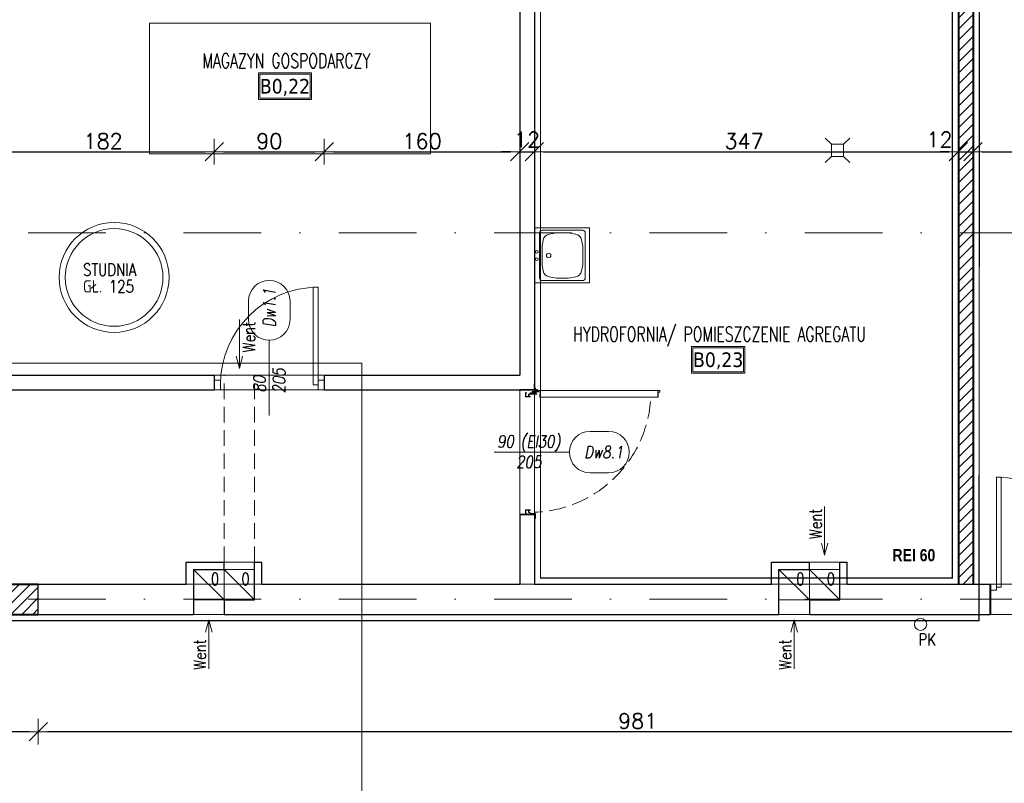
# Model space of a CAD drawing. Header units: millimetres. Extents: x 23192 to 177760, y -399809 to -79279.
# Tile 151 of 256: x 53970 to 54776, y -195090 to -194465. Entities that reach past the tile are written whole.
import ezdxf
from ezdxf.enums import TextEntityAlignment as Align

# ---------------------------------------------------------------- set-up
doc = ezdxf.new("R2010")
doc.units = ezdxf.units.MM
for name, pattern in [('2_3', [1, 0.5, -0.5]), ('CENTER', [0.6, 0.375, -0.075, 0.075, -0.075]), ('DASHDOT', [25.4, 12.7, -6.35, 0, -6.35]), ('HIDDEN', [9.525, 6.35, -3.175]), ('Hidden Line', [391.222223, 282.222223, -109])]:
    doc.linetypes.add(name, pattern=pattern)
doc.layers.get('0').update_dxf_attribs({"lineweight": 0})
for name, color, linetype, lineweight in [('! WYPOSAŻENIE', 252, 'Continuous', 5), ('!! 0_ Istn-sciany', 3, 'Continuous', 30), ('!! 0_ Istn-widok', 1, 'Continuous', 15), ('!! 0_Istn-armatura', 6, 'Continuous', 9), ('!! 0_Istn-drzwi', 1, 'Continuous', 13), ('!! 0_Istn-went', 5, 'Continuous', 13), ('!! 0_Opis_pom', 9, 'Continuous', 13), ('!! 0_Osie', 1, 'DASHDOT', 13), ('!! 1  WYDZIELENIE PPOŻ', 252, 'Continuous', 0), ('!! 1_drzwi-linia', 213, 'Continuous', 5), ('!! 1_hatch projektowane ściany', 4, 'Continuous', 5), ('!! 1_PROJ Sciany', 2, 'Continuous', 40), ('!! 2_drzwi opis', 151, 'Continuous', 9), ('!! wymiary osi', 250, 'Continuous', 9), ('0-osie-liniA', 14, 'DASHDOT', 5)]:
    doc.layers.add(name, color=color, linetype=linetype, lineweight=lineweight)
doc.layers.add('!! 0_ramki', color=66, linetype='Continuous', lineweight=9, plot=False)
doc.layers.add('Powierzchnia', color=140, linetype='Continuous', lineweight=5, plot=False)
doc.styles.add('50', font='ROMANS.shx', dxfattribs={"width": 0.8, "height": 10})
doc.styles.add('ARCHETYP', font='romans.shx', dxfattribs={"height": 15})
doc.styles.add('ARIAL', font='tahoma.ttf')
doc.styles.add('STYLE7', font='ARIALNB.TTF')
doc.styles.add('TXT', font='simplex.shx')
doc.dimstyles.new('DIM50', dxfattribs={"dimscale": 5, "dimtxt": 2.5, "dimasz": 1.5, "dimexe": 0, "dimexo": 0, "dimgap": 0.5, "dimtad": 1, "dimdec": 4, "dimrnd": 0.5, "dimdsep": 46, "dimtxsty": 'TXT', "dimblk1": 'TICK1', "dimblk2": 'TICK1', "dimsah": 1, "dimcen": 0, "dimse1": 1, "dimse2": 1, "dimclrd": 1, "dimclre": 7, "dimclrt": 9, "dimadec": 0, "dimazin": 0, "dimtfac": 1, "dimtdec": 4, "dimtmove": 2, "dimatfit": 3, "dimldrblk": 'TICK1', "dimfxl": 1, "dimtolj": 1, "dimarcsym": 0})

# ---------------------------------------------------------------- blocks, each defined once
blk = doc.blocks.new('A$C04090CF1')
for p, q in [((0, 60), (60, 60)), ((0, 0), (0, 60)), ((54.5, 55.5), (5.5, 55.5)), ((60, 60), (60, 0)), ((2.5, 8.5), (2.5, 52.5)), ((5.2, 36.8), (6.6, 45)), ((13, 51.5), (19.8, 52.7)), ((47, 51.5), (40.2, 52.7)), ((54.8, 36.8), (53.4, 45)), ((57.5, 8.5), (57.5, 52.5)), ((6.6, 16), (5.2, 24.2)), ((53.4, 16), (54.8, 24.2)), ((60, 0), (0, 0)), ((54.5, 5.5), (5.5, 5.5)), ((19.8, 8.3), (13, 9.5)), ((40.2, 8.3), (47, 9.5))]:
    blk.add_line(p, q)
for points in [[(19.8, 52.7), (40.2, 52.7)], [(19.8, 8.3), (40.2, 8.3)]]:
    blk.add_lwpolyline(points)
for centre, radius in [((30, 15.5), 2.5), ((26, 2.5), 1.5), ((34, 2.5), 1.5)]:
    blk.add_circle(centre, radius)
for centre, radius, start, end in [((5.5, 52.5), 3, 90, 180), ((54.5, 52.5), 3, 0, 90), ((14.5, 43.6), 8, 100.3048, 170.5377), ((45.5, 43.6), 8, 9.4623, 79.6952), ((188.4, 30.5), 183.3, 178.0251, 181.9749), ((-128.4, 30.5), 183.3, 358.0251, 1.9749), ((14.5, 17.4), 8, 189.4623, 259.6952), ((45.5, 17.4), 8, 280.3048, 350.5377), ((5.5, 8.5), 3, 180, 270), ((54.5, 8.5), 3, 270, 0)]:
    blk.add_arc(centre, radius, start, end)
blk = doc.blocks.new('A$C1F8E0840')
at = {"linetype": 'Continuous', "xscale": 0.75, "yscale": 0.75, "zscale": 0.75}
blk.add_blockref('A$C04090CF1', (-22.5, 0), dxfattribs=at)
blk = doc.blocks.new('A$C19D82A3D')
for points in [[(-5, 10), (-10, 15)], [(5, 10), (10, 15)], [(-5, 0), (-10, -5)], [(5, 0), (10, -5)]]:
    blk.add_lwpolyline(points)
blk.add_lwpolyline([(-5, 10), (5, 10), (5, 0), (-5, 0)], close=True)
blk = doc.blocks.new('BLOK OSI')
at = {"layer": '0-osie-liniA', "ltscale": 5}
for points in [[(48639.25763, -194702.0883), (55442.2848, -194702.0883)], [(48639.25763, -195002.0883), (55442.2848, -195002.0883)]]:
    blk.add_lwpolyline(points, dxfattribs=at)
blk = doc.blocks.new('1_ok-opis')
blk.add_line((0, 111.61), (0, 50))
for points in [[(-17, 128.61), (-17, 143.61)], [(17, 128.61), (17, 143.61)]]:
    blk.add_lwpolyline(points)
for centre, start, end in [((0, 143.61), 0, 180), ((0, 128.61), 180, 0)]:
    blk.add_arc(centre, 17, start, end)
at = {"style": 'ARCHETYP'}
for tag, height, rotation, p in [('NR', 12, 90, (0, 136.9)), ('NR', 12, 270, (0, 136.9)), ('SZEROKOŚĆ', 10, 90, (-8, 78.29)), ('SZEROKOŚĆ', 10, 270, (8, 78.29)), ('WYSOKOŚĆ', 10, 270, (-8, 78.29)), ('WYSOKOŚĆ', 10, 90, (8, 78.29))]:
    blk.add_attdef(tag, text='', height=height, rotation=rotation, dxfattribs=at).set_placement(p, align=Align.MIDDLE)
blk = doc.blocks.new('TICK1')
at = {"color": 0}
for p, q in [((0, -1.4), (0, 1.4)), ((0, 0), (-1, 0))]:
    blk.add_line(p, q, dxfattribs=at)
at = {"color": 2}
blk.add_line((-1, -1), (1, 1), dxfattribs=at)
blk = doc.blocks.new('*D2449')
at = {"layer": '!! wymiary osi', "color": 1, "lineweight": -2, "transparency": 16777216}
blk.add_line((53955.21, -194572.73), (54122.21, -194572.73), dxfattribs=at)
at = {"layer": 'DEFPOINTS', "color": 0, "transparency": 16777216}
for p in [(54129.71, -194572.73), (53947.71, -194755.59), (54129.71, -194755.59)]:
    blk.add_point(p, dxfattribs=at)
at = {"layer": '!! wymiary osi', "color": 1, "lineweight": -2, "transparency": 16777216, "xscale": 7.5, "yscale": 7.5, "zscale": 7.5, "rotation": 180}
blk.add_blockref('TICK1', (53947.71, -194572.73), dxfattribs=at)
at = {"layer": '!! wymiary osi', "color": 1, "lineweight": -2, "transparency": 16777216, "xscale": 7.5, "yscale": 7.5, "zscale": 7.5}
blk.add_blockref('TICK1', (54129.71, -194572.73), dxfattribs=at)
at = {"layer": '!! wymiary osi', "color": 9, "transparency": 16777216, "insert": (54038.71, -194563.98), "char_height": 12.5, "attachment_point": 5, "style": 'TXT'}
blk.add_mtext('\\A1;182', dxfattribs=at)
blk = doc.blocks.new('*D2450')
at = {"layer": '!! wymiary osi', "color": 1, "lineweight": -2, "transparency": 16777216}
blk.add_line((54137.21, -194572.73), (54212.21, -194572.73), dxfattribs=at)
at = {"layer": 'DEFPOINTS', "color": 0, "transparency": 16777216}
for p in [(54219.71, -194572.73), (54129.71, -194755.59), (54219.71, -194755.59)]:
    blk.add_point(p, dxfattribs=at)
at = {"layer": '!! wymiary osi', "color": 1, "lineweight": -2, "transparency": 16777216, "xscale": 7.5, "yscale": 7.5, "zscale": 7.5, "rotation": 180}
blk.add_blockref('TICK1', (54129.71, -194572.73), dxfattribs=at)
at = {"layer": '!! wymiary osi', "color": 1, "lineweight": -2, "transparency": 16777216, "xscale": 7.5, "yscale": 7.5, "zscale": 7.5}
blk.add_blockref('TICK1', (54219.71, -194572.73), dxfattribs=at)
at = {"layer": '!! wymiary osi', "color": 9, "transparency": 16777216, "insert": (54174.71, -194563.98), "char_height": 12.5, "attachment_point": 5, "style": 'TXT'}
blk.add_mtext('\\A1;90', dxfattribs=at)
blk = doc.blocks.new('*D2451')
at = {"layer": '!! wymiary osi', "color": 1, "lineweight": -2, "transparency": 16777216}
blk.add_line((54227.21, -194572.73), (54372.21, -194572.73), dxfattribs=at)
at = {"layer": 'DEFPOINTS', "color": 0, "transparency": 16777216}
for p in [(54379.71, -194572.73), (54219.71, -194755.59), (54379.71, -194755.59)]:
    blk.add_point(p, dxfattribs=at)
at = {"layer": '!! wymiary osi', "color": 1, "lineweight": -2, "transparency": 16777216, "xscale": 7.5, "yscale": 7.5, "zscale": 7.5, "rotation": 180}
blk.add_blockref('TICK1', (54219.71, -194572.73), dxfattribs=at)
at = {"layer": '!! wymiary osi', "color": 1, "lineweight": -2, "transparency": 16777216, "xscale": 7.5, "yscale": 7.5, "zscale": 7.5}
blk.add_blockref('TICK1', (54379.71, -194572.73), dxfattribs=at)
at = {"layer": '!! wymiary osi', "color": 9, "transparency": 16777216, "insert": (54299.71, -194563.98), "char_height": 12.5, "attachment_point": 5, "style": 'TXT'}
blk.add_mtext('\\A1;160', dxfattribs=at)
blk = doc.blocks.new('*D2452')
at = {"layer": '!! wymiary osi', "color": 1, "lineweight": -2, "transparency": 16777216}
for p, q in [((54372.21, -194572.73), (54364.71, -194572.73)), ((54379.71, -194572.73), (54391.71, -194572.73)), ((54399.21, -194572.73), (54406.71, -194572.73))]:
    blk.add_line(p, q, dxfattribs=at)
at = {"layer": 'DEFPOINTS', "color": 0, "transparency": 16777216}
for p in [(54391.71, -194572.73), (54379.71, -194755.59), (54391.71, -194755.59)]:
    blk.add_point(p, dxfattribs=at)
at = {"layer": '!! wymiary osi', "color": 1, "lineweight": -2, "transparency": 16777216, "xscale": 7.5, "yscale": 7.5, "zscale": 7.5}
blk.add_blockref('TICK1', (54379.71, -194572.73), dxfattribs=at)
at = {"layer": '!! wymiary osi', "color": 1, "lineweight": -2, "transparency": 16777216, "xscale": 7.5, "yscale": 7.5, "zscale": 7.5, "rotation": 180}
blk.add_blockref('TICK1', (54391.71, -194572.73), dxfattribs=at)
at = {"layer": '!! wymiary osi', "color": 9, "transparency": 16777216, "insert": (54385.71, -194562.73), "char_height": 12.5, "attachment_point": 5, "style": 'TXT'}
blk.add_mtext('\\A1;12', dxfattribs=at)
blk = doc.blocks.new('*D2453')
at = {"layer": '!! wymiary osi', "color": 1, "lineweight": -2, "transparency": 16777216}
blk.add_line((54399.21, -194572.73), (54731.21, -194572.73), dxfattribs=at)
at = {"layer": 'DEFPOINTS', "color": 0, "transparency": 16777216}
for p in [(54738.71, -194572.73), (54738.71, -194639.09), (54391.71, -194755.59)]:
    blk.add_point(p, dxfattribs=at)
at = {"layer": '!! wymiary osi', "color": 1, "lineweight": -2, "transparency": 16777216, "xscale": 7.5, "yscale": 7.5, "zscale": 7.5, "rotation": 180}
blk.add_blockref('TICK1', (54391.71, -194572.73), dxfattribs=at)
at = {"layer": '!! wymiary osi', "color": 1, "lineweight": -2, "transparency": 16777216, "xscale": 7.5, "yscale": 7.5, "zscale": 7.5}
blk.add_blockref('TICK1', (54738.71, -194572.73), dxfattribs=at)
at = {"layer": '!! wymiary osi', "color": 9, "transparency": 16777216, "insert": (54563.25, -194563.98), "char_height": 12.5, "attachment_point": 5, "style": 'TXT'}
blk.add_mtext('\\A1;347', dxfattribs=at)
blk = doc.blocks.new('*D2454')
at = {"layer": '!! wymiary osi', "color": 1, "lineweight": -2, "transparency": 16777216}
blk.add_line((54959.21, -195047.47), (53993.21, -195047.47), dxfattribs=at)
at = {"layer": 'DEFPOINTS', "color": 0, "transparency": 16777216}
for p in [(53985.71, -194951.59), (54966.71, -194951.59), (53985.71, -195047.47)]:
    blk.add_point(p, dxfattribs=at)
at = {"layer": '!! wymiary osi', "color": 1, "lineweight": -2, "transparency": 16777216, "xscale": 7.5, "yscale": 7.5, "zscale": 7.5, "rotation": 180}
blk.add_blockref('TICK1', (53985.71, -195047.47), dxfattribs=at)
at = {"layer": '!! wymiary osi', "color": 1, "lineweight": -2, "transparency": 16777216, "xscale": 7.5, "yscale": 7.5, "zscale": 7.5}
blk.add_blockref('TICK1', (54966.71, -195047.47), dxfattribs=at)
at = {"layer": '!! wymiary osi', "color": 9, "transparency": 16777216, "insert": (54476.21, -195038.72), "char_height": 12.5, "attachment_point": 5, "style": 'TXT'}
blk.add_mtext('\\A1;981', dxfattribs=at)
blk = doc.blocks.new('*D2455')
at = {"layer": '!! wymiary osi', "color": 1, "lineweight": -2, "transparency": 16777216}
blk.add_line((53978.21, -195047.47), (53893.21, -195047.47), dxfattribs=at)
at = {"layer": 'DEFPOINTS', "color": 0, "transparency": 16777216}
for p in [(53885.71, -194951.59), (53985.71, -194951.59), (53885.71, -195047.47)]:
    blk.add_point(p, dxfattribs=at)
at = {"layer": '!! wymiary osi', "color": 1, "lineweight": -2, "transparency": 16777216, "xscale": 7.5, "yscale": 7.5, "zscale": 7.5, "rotation": 180}
blk.add_blockref('TICK1', (53885.71, -195047.47), dxfattribs=at)
at = {"layer": '!! wymiary osi', "color": 1, "lineweight": -2, "transparency": 16777216, "xscale": 7.5, "yscale": 7.5, "zscale": 7.5}
blk.add_blockref('TICK1', (53985.71, -195047.47), dxfattribs=at)
at = {"layer": '!! wymiary osi', "color": 9, "transparency": 16777216, "insert": (53935.71, -195038.72), "char_height": 12.5, "attachment_point": 5, "style": 'TXT'}
blk.add_mtext('\\A1;100', dxfattribs=at)
blk = doc.blocks.new('*D3687')
at = {"layer": '!! wymiary osi', "color": 1, "lineweight": -2, "transparency": 16777216}
for p, q in [((54731.21, -194572.73), (54723.71, -194572.73)), ((54738.71, -194572.73), (54750.71, -194572.73)), ((54758.21, -194572.73), (54765.71, -194572.73))]:
    blk.add_line(p, q, dxfattribs=at)
at = {"layer": 'DEFPOINTS', "color": 0, "transparency": 16777216}
for p in [(54750.71, -194572.73), (54738.71, -194639.09), (54750.71, -194639.09)]:
    blk.add_point(p, dxfattribs=at)
at = {"layer": '!! wymiary osi', "color": 1, "lineweight": -2, "transparency": 16777216, "xscale": 7.5, "yscale": 7.5, "zscale": 7.5}
blk.add_blockref('TICK1', (54738.71, -194572.73), dxfattribs=at)
at = {"layer": '!! wymiary osi', "color": 1, "lineweight": -2, "transparency": 16777216, "xscale": 7.5, "yscale": 7.5, "zscale": 7.5, "rotation": 180}
blk.add_blockref('TICK1', (54750.71, -194572.73), dxfattribs=at)
at = {"layer": '!! wymiary osi', "color": 9, "transparency": 16777216, "insert": (54723.21, -194562.73), "char_height": 12.5, "attachment_point": 5, "style": 'TXT'}
blk.add_mtext('\\A1;12', dxfattribs=at)
blk = doc.blocks.new('*D3688')
at = {"layer": '!! wymiary osi', "color": 1, "lineweight": -2, "transparency": 16777216}
blk.add_line((54758.21, -194572.73), (54972.21, -194572.73), dxfattribs=at)
at = {"layer": 'DEFPOINTS', "color": 0, "transparency": 16777216}
for p in [(54979.71, -194572.73), (54750.71, -194639.09), (54979.71, -194639.09)]:
    blk.add_point(p, dxfattribs=at)
at = {"layer": '!! wymiary osi', "color": 1, "lineweight": -2, "transparency": 16777216, "xscale": 7.5, "yscale": 7.5, "zscale": 7.5, "rotation": 180}
blk.add_blockref('TICK1', (54750.71, -194572.73), dxfattribs=at)
at = {"layer": '!! wymiary osi', "color": 1, "lineweight": -2, "transparency": 16777216, "xscale": 7.5, "yscale": 7.5, "zscale": 7.5}
blk.add_blockref('TICK1', (54979.71, -194572.73), dxfattribs=at)
at = {"layer": '!! wymiary osi', "color": 9, "transparency": 16777216, "insert": (54865.21, -194563.98), "char_height": 12.5, "attachment_point": 5, "style": 'TXT'}
blk.add_mtext('\\A1;229', dxfattribs=at)
blk = doc.blocks.new('drzwi dwuskrzydłowe')
for points in [[(68481.18, -214206.57), (68481.18, -214296.57), (68477.18, -214296.57), (68477.18, -214206.57)], [(68653.18, -214206.57), (68653.18, -214296.57), (68657.18, -214296.57), (68657.18, -214206.57)], [(68477.18, -214294.07), (68472.18, -214294.07), (68472.18, -214299.07), (68477.18, -214299.07)], [(68657.18, -214294.07), (68662.18, -214294.07), (68662.18, -214299.07), (68657.18, -214299.07)]]:
    blk.add_lwpolyline(points, close=True)
for centre, start, end in [((68477.18, -214296.57), 0, 90), ((68657.18, -214296.57), 90, 180)]:
    blk.add_arc(centre, 90, start, end)
blk = doc.blocks.new('zaw-dr-90-p')
at = {"color": 2, "linetype": 'CENTER', "ltscale": 0.2}
for p, q in [((12, 0), (-12, 0)), ((0, 12), (0, -12)), ((24.5, 24), (31, 24)), ((24.5, 19), (31, 19))]:
    blk.add_line(p, q, dxfattribs=at)
at = {"ltscale": 0.2}
for p, q in [((10, 12), (6.5, 12)), ((10, 0), (10, 6.5))]:
    blk.add_line(p, q, dxfattribs=at)
blk.add_lwpolyline([(0, 6.5), (23.5, 6.5, 0.414214), (28, 11), (28, 31), (24.5, 31), (24.5, 11, -0.414214), (23.5, 10), (0, 10, 4.561698), (7.6, 6.5), (4.9, 4.2)], format="xyb", dxfattribs=at)
blk.add_lwpolyline([(-0.2, -0.2), (-2.5, -0.2), (-2.5, 0.2), (-0.2, 0.2), (-0.2, 2.5), (0.2, 2.5), (0.2, 0.2), (2.8, 0.2), (2.8, -0.2), (0.2, -0.2), (0.2, -2.8), (-0.2, -2.8)], close=True)
blk.add_lwpolyline([(10, 10), (10, 39), (6.5, 39), (6.5, 10)], dxfattribs=at)
blk.add_circle((0, 0), 6.5, dxfattribs=at)
blk = doc.blocks.new('drzwi 90- sc 12')
for p, q in [((-13616.12, 20410.26), (-13620.22, 20410.26)), ((-13616.12, 20410.26), (-13620, 20410.26)), ((-13618.17, 20410.26), (-13616.22, 20410.26)), ((-13618.17, 20410.26), (-13616.22, 20410.26)), ((-13616.12, 20410.26), (-13616.12, 20411.46)), ((-13616.12, 20411.46), (-13615.02, 20411.46)), ((-13614.92, 20411.36), (-13614.92, 20313.77)), ((-13620.32, 20410.16), (-13620.32, 20313.77)), ((-13614.92, 20409.86), (-13620.32, 20409.86)), ((-13620.32, 20313.47), (-13620.32, 20317.97)), ((-13614.92, 20313.77), (-13620.32, 20313.77)), ((-13618.22, 20313.67), (-13618.22, 20313.37)), ((-13618.22, 20313.67), (-13616.42, 20313.67)), ((-13614.92, 20312.27), (-13614.92, 20317.97)), ((-13715.57, 20308.32), (-13715.57, 20308.56)), ((-13715.57, 20307.69), (-13715.57, 20308.56)), ((-13715.57, 20307.82), (-13715.57, 20308.56)), ((-13715.57, 20307.72), (-13715.37, 20307.72)), ((-13618.22, 20313.37), (-13620.22, 20313.37)), ((-13617.77, 20311.12), (-13617.77, 20305.72)), ((-13617.77, 20311.12), (-13617.77, 20305.72)), ((-13616.17, 20309.92), (-13617.37, 20309.92)), ((-13616.17, 20309.92), (-13616.17, 20311.02)), ((-13615.92, 20313.17), (-13615.92, 20312.17)), ((-13615.92, 20312.17), (-13615.02, 20312.17)), ((-13715.77, 20301.96), (-13716.27, 20301.96)), ((-13616.77, 20301.96), (-13616.27, 20301.96))]:
    blk.add_line(p, q)
for points in [[(-13665.27, 20284.96), (-13665.27, 20325.83)], [(-13615.57, 20309.64), (-13615.32, 20309.64), (-13615.32, 20309.82), (-13616.32, 20309.82), (-13616.32, 20309.64), (-13615.92, 20309.64)]]:
    blk.add_lwpolyline(points)
at = {"lineweight": 30}
for points in [[(-13716.27, 20308.92), (-13721.27, 20308.92)], [(-13716.27, 20308.92), (-13716.27, 20296.92)], [(-13614.27, 20308.92), (-13609.27, 20308.92)], [(-13614.27, 20308.92), (-13614.27, 20296.92)]]:
    blk.add_lwpolyline(points, dxfattribs=at)
at = {"ltscale": 0.2}
for points in [[(-13715.57, 20307.51), (-13715.57, 20309.48, 0.414214), (-13715.91, 20309.82), (-13719.43, 20309.82, 0.414214), (-13719.77, 20309.48), (-13719.77, 20308.92), (-13719.59, 20308.92), (-13719.59, 20309.48, -0.414214), (-13719.43, 20309.64), (-13716.97, 20309.64)], [(-13716.97, 20309.64), (-13715.91, 20309.64, -0.414214), (-13715.75, 20309.48), (-13715.75, 20307.51)], [(-13715.75, 20307.76), (-13715.75, 20305.58, 0.414214), (-13715.41, 20305.24), (-13714.96, 20305.24, -0.414214), (-13714.8, 20305.08), (-13714.8, 20304.48, 0.414214), (-13714.46, 20304.14), (-13713.28, 20304.14, 0.414214), (-13712.94, 20304.48), (-13712.94, 20305.15, -1), (-13712.75, 20305.15), (-13712.75, 20301.96, -0.414214), (-13712.91, 20301.8), (-13715.43, 20301.8, -0.414214), (-13715.59, 20301.96), (-13715.59, 20302.52), (-13715.77, 20302.52), (-13715.77, 20301.96, 0.414214), (-13715.43, 20301.62), (-13712.91, 20301.62, 0.414214), (-13712.57, 20301.96), (-13712.57, 20305.15, 1), (-13713.12, 20305.15), (-13713.12, 20304.48, -0.414214), (-13713.28, 20304.32), (-13714.46, 20304.32, -0.414214), (-13714.62, 20304.48), (-13714.62, 20305.08, 0.414214), (-13714.96, 20305.42), (-13715.41, 20305.42, -0.414214), (-13715.57, 20305.58), (-13715.57, 20307.64)], [(-13615.92, 20309.64), (-13616.63, 20309.64, 0.414214), (-13616.79, 20309.48), (-13616.79, 20305.58, -0.414214), (-13617.13, 20305.24), (-13617.58, 20305.24, 0.414214), (-13617.74, 20305.08), (-13617.74, 20304.48, -0.414214), (-13618.08, 20304.14), (-13619.26, 20304.14, -0.414214), (-13619.6, 20304.48), (-13619.6, 20305.15, 1), (-13619.79, 20305.15), (-13619.79, 20301.96, 0.414214), (-13619.63, 20301.8), (-13617.11, 20301.8, 0.414214), (-13616.95, 20301.96), (-13616.95, 20302.52), (-13616.77, 20302.52), (-13616.77, 20301.96, -0.414214), (-13617.11, 20301.62), (-13619.63, 20301.62, -0.414214), (-13619.97, 20301.96), (-13619.97, 20305.15, -1), (-13619.42, 20305.15), (-13619.42, 20304.48, 0.414214), (-13619.26, 20304.32), (-13618.08, 20304.32, 0.414214), (-13617.92, 20304.48), (-13617.92, 20305.08, -0.414214), (-13617.58, 20305.42), (-13617.13, 20305.42, 0.414214), (-13616.97, 20305.58), (-13616.97, 20309.48, -0.414214), (-13616.63, 20309.82), (-13613.11, 20309.82, -0.414214), (-13612.77, 20309.48), (-13612.77, 20308.92), (-13612.95, 20308.92), (-13612.95, 20309.48, 0.414214), (-13613.11, 20309.64), (-13615.57, 20309.64)]]:
    blk.add_lwpolyline(points, format="xyb", dxfattribs=at)
blk.add_lwpolyline([(-13616.79, 20308.82), (-13616.97, 20308.82), (-13616.97, 20307.42), (-13616.79, 20307.42)], close=True)
for centre, radius, start, end in [((-13620.22, 20410.16), 0.1, 90, 180), ((-13615.02, 20411.36), 0.1, 0, 90), ((-13616.42, 20313.17), 0.5, 0, 90), ((-13620.22, 20313.47), 0.1, 180, 270), ((-13616.27, 20311.02), 0.1, 0, 90), ((-13615.02, 20312.27), 0.1, 270, 0)]:
    blk.add_arc(centre, radius, start, end)
at = {"linetype": 'Hidden Line', "lineweight": 9, "ltscale": 0.05}
blk.add_arc((-13615.5, 20305.14), 99.12, 94.80054, 177.69442, dxfattribs=at)
at = {"xscale": 0.09999999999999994, "yscale": 0.09999999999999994, "zscale": 0.09999999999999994, "rotation": 180.0000000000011}
blk.add_blockref('zaw-dr-90-p', (-13614.92, 20310.92), dxfattribs=at)

msp = doc.modelspace()

# ---------------------------------------------------------------- hatches: boundary and pattern name
at = {"layer": '!! 1_hatch projektowane ściany'}
h = msp.add_hatch(dxfattribs=at)
h.set_pattern_fill('ANSI31', color=256, scale=2)
h.paths.add_polyline_path([(54738.71142, -194926.5883), (54750.71142, -194926.5883), (54750.71142, -194351.5883), (54738.71142, -194351.5883)])
h = msp.add_hatch(dxfattribs=at)
h.set_pattern_fill('ANSI31', color=256, scale=2)
h.paths.add_polyline_path([(53985.71142, -194926.5883), (53885.71142, -194926.5883), (53885.71142, -194939.0883), (53985.71142, -194939.0883)])
h.paths.add_polyline_path([(53985.71142, -194939.0883), (53885.71142, -194939.0883), (53885.71142, -194951.5883), (53985.71142, -194951.5883)])

# ---------------------------------------------------------------- linework, layer by layer
at = {"layer": '!! 0_ Istn-sciany'}
for p, q in [((54585.71142, -194926.5883), (54585.71142, -194908.5883)), ((54591.71142, -194951.5883), (54591.71142, -194914.5883)), ((54641.71142, -194939.5883), (54641.71142, -194908.5883)), ((54647.71142, -194926.5883), (54647.71142, -194908.5883)), ((53985.71142, -194951.5883), (53985.71142, -194926.5883))]:
    msp.add_line(p, q, dxfattribs=at)
for points in [[(54379.71142, -194351.5883), (54379.71142, -194755.5883)], [(54391.71142, -194351.5883), (54391.71142, -194767.5883)], [(53947.71142, -194755.5883), (54129.71142, -194755.5883)], [(54129.71142, -194755.5883), (54129.71142, -194767.5883)], [(54219.71142, -194755.5883), (54379.71142, -194755.5883)], [(54219.71142, -194755.5883), (54219.71142, -194767.5883)], [(53775.71142, -194767.5883), (54129.71142, -194767.5883)], [(54219.71142, -194767.5883), (54391.71142, -194767.5883)], [(54379.71142, -194869.5883), (54391.71142, -194869.5883)], [(54379.71142, -194869.5883), (54379.71142, -194926.5883)], [(54391.71142, -194869.5883), (54391.71142, -194926.5883)], [(54106.71142, -194908.5883), (54137.71142, -194908.5883)], [(54106.71142, -194926.5883), (54106.71142, -194908.5883)], [(54112.71142, -194914.5883), (54112.71142, -194951.5883)], [(54112.71142, -194914.5883), (54137.71142, -194914.5883)], [(54137.71142, -194914.5883), (54137.71142, -194908.5883)], [(54162.71142, -194908.5883), (54168.71142, -194908.5883)], [(54162.71142, -194939.5883), (54162.71142, -194908.5883)], [(54168.71142, -194926.5883), (54168.71142, -194908.5883)], [(54585.71142, -194908.5883), (54616.71142, -194908.5883)], [(54591.71142, -194914.5883), (54616.71142, -194914.5883)], [(54616.71142, -194914.5883), (54616.71142, -194908.5883)], [(54641.71142, -194908.5883), (54647.71142, -194908.5883)], [(53985.71142, -194926.5883), (54106.71142, -194926.5883)], [(54168.71142, -194926.5883), (54379.71142, -194926.5883)], [(54391.71142, -194926.5883), (54585.71142, -194926.5883)], [(54647.71142, -194926.5883), (54764.71142, -194926.5883)], [(54137.71142, -194939.5883), (54162.71142, -194939.5883)], [(54137.71142, -194939.5883), (54137.71142, -194951.5883)], [(54616.71142, -194939.5883), (54641.71142, -194939.5883)], [(54616.71142, -194939.5883), (54616.71142, -194951.5883)], [(53985.71142, -194951.5883), (54112.71142, -194951.5883)], [(54137.71142, -194951.5883), (54591.71142, -194951.5883)], [(54616.71142, -194951.5883), (54764.71142, -194951.5883)]]:
    msp.add_lwpolyline(points, dxfattribs=at)
at = {"layer": '!! 0_ Istn-widok'}
for points in [[(54106.71142, -194926.5883), (54112.71142, -194926.5883)], [(54168.71142, -194926.5883), (54162.71142, -194926.5883)], [(54391.71142, -194926.5883), (54379.71142, -194926.5883)], [(54585.71142, -194926.5883), (54591.71142, -194926.5883)], [(54647.71142, -194926.5883), (54641.71142, -194926.5883)]]:
    msp.add_lwpolyline(points, dxfattribs=at)
at = {"layer": '!! 0_Istn-armatura'}
for centre, radius in [((54047.71142, -194675.5883), 45), ((54047.71142, -194675.5883), 40), ((54707.71142, -194959.5883), 5)]:
    msp.add_circle(centre, radius, dxfattribs=at)
at = {"layer": '!! 0_Istn-drzwi'}
for points in [[(54210.71142, -194683.5883), (54210.71142, -194763.5883), (54214.71142, -194763.5883), (54214.71142, -194683.5883)], [(54134.71142, -194759.5883), (54129.71142, -194759.5883), (54129.71142, -194767.5883), (54134.71142, -194767.5883)], [(54214.71142, -194759.5883), (54219.71142, -194759.5883), (54219.71142, -194767.5883), (54214.71142, -194767.5883)]]:
    msp.add_lwpolyline(points, close=True, dxfattribs=at)
msp.add_lwpolyline([(54174.71142, -194738.5883), (54174.71142, -194788.5883)], dxfattribs=at)
msp.add_arc((54214.71142, -194763.5883), 80, 89.99999996, 179.99999996, dxfattribs=at)
at = {"layer": '!! 0_Istn-went'}
for points in [[(54150.21142, -194709.98656), (54150.21142, -194750.03308)], [(54150.21142, -194750.03308), (54147.53193, -194740.03308)], [(54150.21142, -194750.03308), (54152.89092, -194740.03308)], [(54629.21142, -194862.98656), (54629.21142, -194903.03308)], [(54629.21142, -194903.03308), (54626.53193, -194893.03308)], [(54629.21142, -194903.03308), (54631.89092, -194893.03308)], [(54112.71142, -194914.5883), (54137.71142, -194939.5883)], [(54137.71142, -194908.5883), (54162.71142, -194908.5883)], [(54137.71142, -194914.5883), (54162.71142, -194939.5883)], [(54591.71142, -194914.5883), (54616.71142, -194939.5883)], [(54616.71142, -194908.5883), (54641.71142, -194908.5883)], [(54616.71142, -194914.5883), (54641.71142, -194939.5883)], [(54137.71142, -194951.5883), (54112.71142, -194951.5883)], [(54125.21142, -194955.9662), (54122.53193, -194965.9662)], [(54125.21142, -194996.01273), (54125.21142, -194955.9662)], [(54125.21142, -194955.9662), (54127.89092, -194965.9662)], [(54616.71142, -194951.5883), (54591.71142, -194951.5883)], [(54604.21142, -194955.9662), (54601.53193, -194965.9662)], [(54604.21142, -194996.01273), (54604.21142, -194955.9662)], [(54604.21142, -194955.9662), (54606.89092, -194965.9662)]]:
    msp.add_lwpolyline(points, dxfattribs=at)
at = {"layer": '!! 0_Istn-went', "linetype": 'HIDDEN', "ltscale": 2}
for points in [[(54137.71142, -194908.5883), (54137.71142, -194755.5883)], [(54137.71142, -194755.5883), (54162.71142, -194755.5883)], [(54162.71142, -194908.5883), (54162.71142, -194755.5883)]]:
    msp.add_lwpolyline(points, dxfattribs=at)
at = {"layer": '!! 0_Istn-went'}
for points in [[(54112.71142, -194939.5883), (54137.71142, -194939.5883), (54137.71142, -194914.5883), (54112.71142, -194914.5883)], [(54137.71142, -194939.5883), (54162.71142, -194939.5883), (54162.71142, -194914.5883), (54137.71142, -194914.5883)], [(54591.71142, -194939.5883), (54616.71142, -194939.5883), (54616.71142, -194914.5883), (54591.71142, -194914.5883)], [(54616.71142, -194939.5883), (54641.71142, -194939.5883), (54641.71142, -194914.5883), (54616.71142, -194914.5883)]]:
    msp.add_lwpolyline(points, close=True, dxfattribs=at)
at = {"layer": '!! 0_Opis_pom', "ltscale": 0.7}
for points in [[(54165.80644, -194529.92308), (54209.32644, -194529.92308), (54209.32644, -194508.16308), (54165.80644, -194508.16308)], [(54166.89444, -194528.83508), (54208.23844, -194528.83508), (54208.23844, -194509.25108), (54166.89444, -194509.25108)], [(54520.29776, -194753.81939), (54563.81776, -194753.81939), (54563.81776, -194732.05939), (54520.29776, -194732.05939)], [(54521.38576, -194752.73139), (54562.72976, -194752.73139), (54562.72976, -194733.14739), (54521.38576, -194733.14739)]]:
    msp.add_lwpolyline(points, close=True, dxfattribs=at)
at = {"layer": '!! 0_ramki'}
for points in [[(54076.72472, -194467.30006), (54306.53863, -194467.30006), (54306.53863, -194574.29966), (54076.72472, -194574.29966)], [(51280.42916, -198945.67237), (51280.42916, -194745.67237), (54250.42916, -194745.67237), (54250.42916, -198945.67237)]]:
    msp.add_lwpolyline(points, close=True, dxfattribs=at)
at = {"layer": '!! 1  WYDZIELENIE PPOŻ', "color": 20, "linetype": '2_3', "ltscale": 10, "true_color": 0xf65c09, "const_width": 1}
for points in [[(53208.71142, -195569.5883), (53208.71142, -194956.5883), (54755.5485, -194956.5883), (54755.86901, -194356.5883), (54961.71142, -194356.5883), (54961.71142, -195569.5883)], [(54396.71142, -194921.5883), (54733.71142, -194921.5883), (54733.71142, -194356.5883), (54396.71142, -194356.5883)]]:
    msp.add_lwpolyline(points, close=True, dxfattribs=at)
at = {"layer": '!! 1_PROJ Sciany'}
for points in [[(54738.71142, -194351.5883), (54738.71142, -194926.5883)], [(54750.71142, -194351.5883), (54750.71142, -194926.5883)], [(53885.71142, -194926.5883), (53985.71142, -194926.5883)], [(54764.71142, -194926.5883), (54764.71142, -194951.5883)], [(53885.71142, -194951.5883), (53985.71142, -194951.5883)]]:
    msp.add_lwpolyline(points, dxfattribs=at)
at = {"layer": '!! wymiary osi'}
msp.add_lwpolyline([(54738.71142, -194926.5883), (54750.71142, -194926.5883), (54750.71142, -194351.5883), (54738.71142, -194351.5883)], close=True, dxfattribs=at)
at = {"layer": 'Powierzchnia'}
for points in [[(53947.71142, -194351.5883), (54379.71142, -194351.5883), (54379.71142, -194755.5883), (53947.71142, -194755.5883)], [(54391.71142, -194926.5883), (54738.71142, -194926.5883), (54738.71142, -194351.5883), (54391.71142, -194351.5883)], [(54750.71142, -194926.5883), (54979.71142, -194926.5883), (54979.71142, -194351.5883), (54750.71142, -194351.5883)], [(52004.71142, -194926.5883), (54379.71142, -194926.5883), (54379.71142, -194767.5883), (53479.71142, -194767.5883), (53479.71142, -194651.5883), (52004.71142, -194651.5883)], [(54966.71142, -194951.5883), (53203.71142, -194951.5883), (53203.71142, -195574.5883), (54966.71142, -195574.5883)]]:
    msp.add_lwpolyline(points, close=True, dxfattribs=at)

# ---------------------------------------------------------------- block references
at = {"layer": '!! 0_Istn-armatura', "xscale": -1, "rotation": 270}
for name, p in [('A$C19D82A3D', (54634.71142, -194571.5883)), ('A$C1F8E0840', (54391.71142, -194657.5883))]:
    msp.add_blockref(name, p, dxfattribs=at)
at = {"layer": '!! 0_Osie'}
msp.add_blockref('BLOK OSI', (0, 63), dxfattribs=at)
at = {"layer": '!! 1_drzwi-linia', "xscale": -1, "rotation": 270}
msp.add_blockref('drzwi 90- sc 12', (34082.78708, -181153.3186), dxfattribs=at)
at = {"layer": '!! 1_drzwi-linia'}
msp.add_blockref('drzwi dwuskrzydłowe', (-13707.47074, 19367.4853), dxfattribs=at)
at = {"layer": '!! 2_drzwi opis'}
ref = msp.add_blockref('1_ok-opis', (54174.71142, -194838.5883), dxfattribs=dict(at, xscale=-1, rotation=359.9999963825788))
ref.add_attrib('WYSOKOŚĆ', '80 ', dxfattribs={"layer": '0', "height": 10, "rotation": 89.99999638, "style": '50', "oblique": 10, "width": 0.8}).set_placement((54166.71143, -194760.29745), align=Align.MIDDLE)
ref.add_attrib('SZEROKOŚĆ', '205', dxfattribs={"layer": '0', "height": 10, "rotation": 89.99999638, "style": '50', "oblique": 10, "width": 0.8}).set_placement((54182.71143, -194760.29745), align=Align.MIDDLE)
ref.add_attrib('NR', 'Dw1.1', dxfattribs={"layer": '0', "height": 10, "rotation": 89.99999638, "style": '50', "oblique": 10, "width": 0.8}).set_placement((54174.71143, -194700.38116), align=Align.MIDDLE)
ref = msp.add_blockref('1_ok-opis', (54308.71104, -194818.58826), dxfattribs=dict(at, xscale=-1, rotation=269.9999963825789))
ref.add_attrib('WYSOKOŚĆ', '90 (EI30)', dxfattribs={"layer": '0', "height": 10, "rotation": 359.99999638, "style": '50', "oblique": 10, "width": 0.8}).set_placement((54387.00189, -194810.58826), align=Align.MIDDLE)
ref.add_attrib('SZEROKOŚĆ', '205', dxfattribs={"layer": '0', "height": 10, "rotation": 359.99999638, "style": '50', "oblique": 10, "width": 0.8}).set_placement((54387.00189, -194826.58826), align=Align.MIDDLE)
ref.add_attrib('NR', 'Dw8.1', dxfattribs={"layer": '0', "height": 10, "rotation": 359.99999638, "style": '50', "oblique": 10, "width": 0.8}).set_placement((54448.36604, -194818.58827), align=Align.MIDDLE)

# ---------------------------------------------------------------- texts
at = {"layer": '! WYPOSAŻENIE', "color": 20, "true_color": 0xf65c09, "insert": (54684.72102, -194897.94868), "char_height": 10, "attachment_point": 1, "style": 'STYLE7'}
msp.add_mtext_dynamic_manual_height_columns('REI 60', width=58.1261145, gutter_width=75, heights=[0], dxfattribs=at)
at = {"layer": '!! 0_Istn-armatura', "style": 'ARCHETYP', "width": 0.8}
for s, p in [('STUDNIA', (54022.27272, -194674.29393)), ('GŁ. 125', (54022.27272, -194687.93048)), ('PK', (54705.92953, -194977.04165))]:
    msp.add_text(s, height=10, rotation=0.00000004, dxfattribs=at).set_placement(p)
at = {"layer": '!! 0_Istn-went', "style": 'ARCHETYP', "width": 0.8}
for s, rotation, p in [('Went', 89.99999996, (54163.09651, -194736.84271)), ('Went', 89.99999996, (54626.8812, -194889.84271)), ('0', 0.00000004, (54126.87286, -194927.41077)), ('0', 0.00000004, (54151.87286, -194927.41077)), ('0', 0.00000004, (54605.87286, -194927.41077)), ('0', 0.00000004, (54630.87286, -194927.41077)), ('Went', 89.99999996, (54122.8812, -194996.82744)), ('Went', 89.99999996, (54601.8812, -194996.82744))]:
    msp.add_text(s, height=10, rotation=rotation, dxfattribs=at).set_placement(p)
at = {"layer": '!! 0_Opis_pom', "ltscale": 0.7, "style": 'TXT', "width": 0.7}
for s, p in [('MAGAZYN GOSPODARCZY', (54188.68157, -194504.11677)), ('HYDROFORNIA/ POMIESZCZENIE AGREGATU', (54543.17289, -194728.01307))]:
    msp.add_text(s, height=12, dxfattribs=at).set_placement(p, align=Align.CENTER)
at = {"layer": '!! 0_Opis_pom', "ltscale": 0.7, "style": 'ARIAL'}
for tag, p in [('B0,22', (54187.56644, -194519.04308)), ('B0,23', (54542.05776, -194742.93939))]:
    msp.add_attdef(tag, text='', height=11.968, dxfattribs=at).set_placement(p, align=Align.MIDDLE_CENTER)

# ---------------------------------------------------------------- dimensions: what is measured, and where the dimension line sits
at = {"layer": '!! wymiary osi'}
for base, p1, p2, picture, middle in [((54129.71142, -194572.73014), (53947.71142, -194755.5883), (54129.71142, -194755.5883), '*D2449', (54038.71142, -194563.98014)), ((54219.71142, -194572.73014), (54129.71142, -194755.5883), (54219.71142, -194755.5883), '*D2450', (54174.71142, -194563.98014)), ((54379.71142, -194572.73014), (54219.71142, -194755.5883), (54379.71142, -194755.5883), '*D2451', (54299.71142, -194563.98014)), ((54391.71142, -194572.73014), (54379.71142, -194755.5883), (54391.71142, -194755.5883), '*D2452', (54385.71142, -194562.73014)), ((54979.71142, -194572.73014), (54750.71142, -194639.0883), (54979.71142, -194639.0883), '*D3688', (54865.21142, -194563.98014)), ((53885.71142, -195047.46722), (53985.71142, -194951.5883), (53885.71142, -194951.5883), '*D2455', (53935.71142, -195038.71722)), ((53985.71142, -195047.46722), (54966.71142, -194951.5883), (53985.71142, -194951.5883), '*D2454', (54476.21142, -195038.71722))]:
    dim = msp.add_linear_dim(base=base, p1=p1, p2=p2, dimstyle='DIM50', dxfattribs=at)
    dim.commit()
    dim.dimension.update_dxf_attribs({"geometry": picture, "text_midpoint": middle})
for base, p1, p2, picture, middle in [((54738.71142, -194572.73014), (54391.71142, -194755.5883), (54738.71142, -194639.0883), '*D2453', (54563.25046, -194563.98014)), ((54750.71142, -194572.73014), (54738.71142, -194639.0883), (54750.71142, -194639.0883), '*D3687', (54723.20872, -194562.73014))]:
    dim = msp.add_linear_dim(base=base, p1=p1, p2=p2, dimstyle='DIM50', dxfattribs=at)
    dim.commit()
    dim.dimension.update_dxf_attribs({"geometry": picture, "text_midpoint": middle, "dimtype": 160})

doc.saveas('drawing.dxf')
